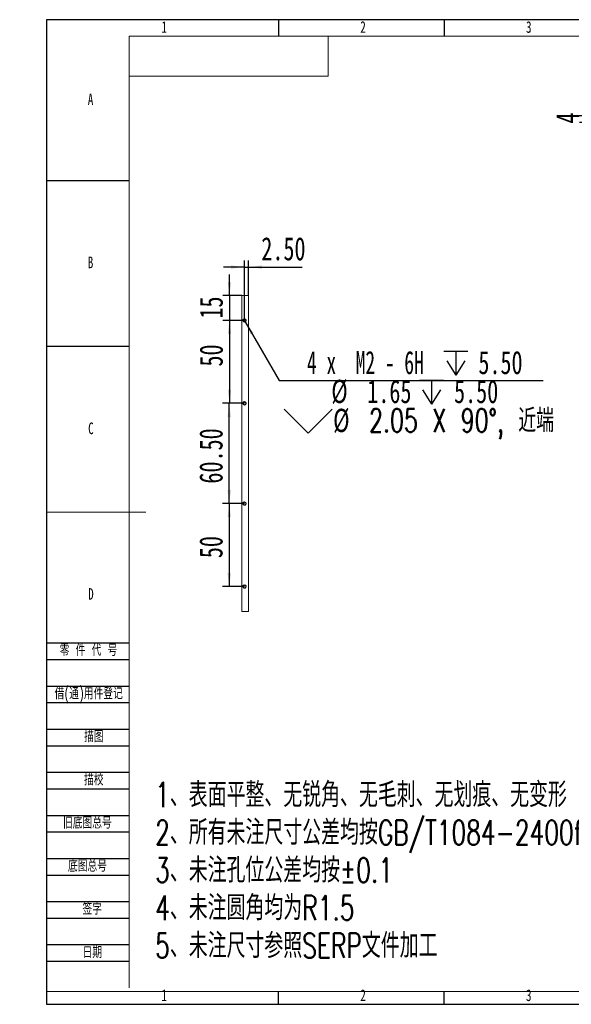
# Model space of a CAD drawing. Header units: millimetres. Extents: x -8 to 916, y -4 to 297.
# Tile 1 of 3: x -8 to 158, y 0 to 297. Entities that reach past the tile are written whole.
import ezdxf

# ---------------------------------------------------------------- set-up
doc = ezdxf.new("R2010")
doc.units = ezdxf.units.MM
for name, color, linetype in [('10', 7, 'Continuous'), ('5', 7, 'Continuous'), ('9', 7, 'Continuous')]:
    doc.layers.add(name, color=color, linetype=linetype)
doc.styles.add('SLDTEXTSTYLE0', font='TXT', dxfattribs={"width": 0.7, "bigfont": 'bigfont'})
doc.styles.add('SLDTEXTSTYLE1', font='TXT', dxfattribs={"width": 0.7})
doc.styles.add('SLDTEXTSTYLE2', font='TXT', dxfattribs={"width": 0.614286, "bigfont": 'bigfont'})
doc.styles.add('SLDTEXTSTYLE4', font='TXT', dxfattribs={"width": 0.616667})
doc.dimstyles.new('SLDDIMSTYLE0', dxfattribs={"dimtxt": 7, "dimasz": 4.08, "dimexe": 0, "dimexo": 0.0625, "dimgap": 1.75, "dimtad": 2, "dimlfac": 2, "dimrnd": 1e-09, "dimzin": 4, "dimdsep": 46, "dimtxsty": 'SLDTEXTSTYLE1', "dimsah": 1, "dimcen": 0.09, "dimadec": 0, "dimazin": 1, "dimtfac": 1, "dimtofl": 0, "dimtmove": 0, "dimatfit": 3, "dimfxl": 0, "dimfrac": 2, "dimtolj": 1, "dimtzin": 12, "dimarcsym": 0})
doc.dimstyles.new('SLDDIMSTYLE1', dxfattribs={"dimtxt": 7, "dimasz": 4.08, "dimexe": 0, "dimexo": 0.0625, "dimgap": 1.75, "dimtad": 2, "dimlfac": 2, "dimrnd": 1e-09, "dimzin": 4, "dimdsep": 46, "dimtxsty": 'SLDTEXTSTYLE1', "dimsah": 1, "dimcen": 0.09, "dimadec": 0, "dimazin": 1, "dimtfac": 1, "dimtmove": 0, "dimatfit": 0, "dimfxl": 0, "dimfrac": 2, "dimtolj": 1, "dimtzin": 12, "dimarcsym": 0})
doc.dimstyles.new('SLDDIMSTYLE2', dxfattribs={"dimtxt": 7, "dimasz": 4.08, "dimexe": 0, "dimexo": 0.0625, "dimgap": 1.75, "dimtad": 2, "dimlfac": 2, "dimrnd": 1e-09, "dimzin": 12, "dimdsep": 46, "dimtxsty": 'SLDTEXTSTYLE1', "dimsah": 1, "dimcen": 0.09, "dimadec": 0, "dimazin": 3, "dimtfac": 1, "dimtofl": 0, "dimtmove": 0, "dimatfit": 3, "dimfxl": 0, "dimfrac": 2, "dimtolj": 1, "dimtzin": 12, "dimarcsym": 0})
doc.dimstyles.new('SLDDIMSTYLE3', dxfattribs={"dimtxt": 7, "dimasz": 4.08, "dimexe": 0, "dimexo": 0.0625, "dimgap": 1.75, "dimtad": 2, "dimlfac": 2, "dimrnd": 1e-09, "dimzin": 12, "dimdsep": 46, "dimtxsty": 'SLDTEXTSTYLE1', "dimsah": 1, "dimcen": 0.09, "dimadec": 0, "dimazin": 3, "dimtfac": 1, "dimtmove": 0, "dimatfit": 0, "dimfxl": 0, "dimfrac": 2, "dimtolj": 1, "dimtzin": 12, "dimarcsym": 0})
doc.dimstyles.new('SLDDIMSTYLE4', dxfattribs={"dimtxt": 7, "dimasz": 4.08, "dimexe": 0, "dimexo": 0.0625, "dimgap": 1.75, "dimtad": 0, "dimtih": 1, "dimtoh": 1, "dimdec": 6, "dimlfac": 2, "dimrnd": 1e-09, "dimzin": 12, "dimdsep": 46, "dimtxsty": 'SLDTEXTSTYLE1', "dimblk1": 'NONE', "dimsah": 1, "dimcen": 0, "dimadec": 0, "dimazin": 3, "dimtfac": 1, "dimtmove": 0, "dimatfit": 3, "dimldrblk": 'NONE', "dimfxl": 0, "dimfrac": 2, "dimtolj": 1, "dimtzin": 12, "dimarcsym": 0})

# ---------------------------------------------------------------- blocks, each defined once
blk = doc.blocks.new('SW_NOTE_0')
at = {"layer": '10', "color": 0, "attachment_point": 1, "style": 'SLDTEXTSTYLE0'}
for s, insert, char_height in [('1\\M+18141\\M+1955C\\M+196CA\\M+195BD\\M+190AE\\M+18141\\M+19DD9锐\\M+18A70\\M+18141\\M+19DD9\\M+196D1\\M+18E68\\M+18141\\M+19DD9划\\M+18DAD\\M+18141\\M+19DD9变\\M+18C60', (0, 9.55), 7.40833), ('2\\M+18141\\M+18F8A\\M+1974C\\M+196A2\\M+1928D\\M+18EDA\\M+190A1\\M+18CF6\\M+18DB7\\M+18BCF\\M+188C2GB/T1084-2400f级\\M+189C1\\M+18D48', (0, -1.83), 7.40833), ('3\\M+18141\\M+196A2\\M+1928D\\M+18D45\\M+188CA\\M+18CF6\\M+18DB7\\M+18BCF\\M+188C2\\M+1817D0.1', (0, -13.21), 7.4083), ('4\\M+18141\\M+196A2\\M+1928D圆\\M+18A70\\M+18BCF为R1.5', (0, -24.58), 7.4083), ('5\\M+18141\\M+196A2\\M+1928D\\M+18EDA\\M+190A1\\M+18E51\\M+18FC6SERP\\M+195B6\\M+18C8F\\M+189C1\\M+18D48', (0, -35.96), 7.4083)]:
    blk.add_mtext(s, dxfattribs=dict(at, insert=insert, char_height=char_height))
blk = doc.blocks.new('_D_11')
at = {"layer": '10'}
for p, q in [((162.82, 268.02), (162.82, 274.37)), ((180.36, 268.02), (160.82, 268.02)), ((162.82, 268.02), (162.82, 266.02)), ((180.36, 266.02), (160.82, 266.02)), ((162.82, 266.02), (162.82, 259.67))]:
    blk.add_line(p, q, dxfattribs=at)
for points in [[(162.82, 268.02), (163.32, 272.1), (162.31, 272.1)], [(162.82, 266.02), (162.31, 261.94), (163.32, 261.94)]]:
    blk.add_solid(points, dxfattribs=at)
at = {"layer": '10', "insert": (153.79, 265.67), "char_height": 7, "attachment_point": 1, "rotation": 90, "style": 'SLDTEXTSTYLE1'}
blk.add_mtext('4', dxfattribs=at)
blk = doc.blocks.new('_D_20')
at = {"layer": '10'}
for p, q in [((59.74, 206.28), (59.74, 224.38)), ((60.99, 213.78), (60.99, 224.38)), ((59.74, 222.38), (53.39, 222.38)), ((59.74, 222.38), (60.99, 222.38)), ((60.99, 222.38), (77.13, 222.38))]:
    blk.add_line(p, q, dxfattribs=at)
for points in [[(59.74, 222.38), (55.66, 222.89), (55.66, 221.87)], [(60.99, 222.38), (65.07, 221.87), (65.07, 222.89)]]:
    blk.add_solid(points, dxfattribs=at)
at = {"layer": '10', "insert": (64.85, 231.41), "char_height": 7, "attachment_point": 1, "style": 'SLDTEXTSTYLE1'}
blk.add_mtext('2.50', dxfattribs=at)
blk = doc.blocks.new('_D_21')
at = {"layer": '10'}
for p, q in [((59.74, 206.28), (53.24, 206.28)), ((55.24, 206.28), (55.24, 181.28)), ((59.74, 181.28), (53.24, 181.28))]:
    blk.add_line(p, q, dxfattribs=at)
for points in [[(55.24, 206.28), (54.73, 202.2), (55.75, 202.2)], [(55.24, 181.28), (55.75, 185.36), (54.73, 185.36)]]:
    blk.add_solid(points, dxfattribs=at)
at = {"layer": '10', "insert": (46.22, 192.38), "char_height": 7, "attachment_point": 1, "rotation": 90, "style": 'SLDTEXTSTYLE1'}
blk.add_mtext('50', dxfattribs=at)
blk = doc.blocks.new('_D_22')
at = {"layer": '10'}
for p, q in [((59.74, 181.28), (53.17, 181.28)), ((55.17, 151.03), (55.17, 181.28)), ((59.74, 151.03), (53.17, 151.03))]:
    blk.add_line(p, q, dxfattribs=at)
for points in [[(55.17, 181.28), (54.66, 177.2), (55.68, 177.2)], [(55.17, 151.03), (55.68, 155.11), (54.66, 155.11)]]:
    blk.add_solid(points, dxfattribs=at)
at = {"layer": '10', "insert": (46.15, 157.07), "char_height": 7, "attachment_point": 1, "rotation": 90, "style": 'SLDTEXTSTYLE1'}
blk.add_mtext('60.50', dxfattribs=at)
blk = doc.blocks.new('_D_23')
at = {"layer": '10'}
for p, q in [((59.74, 151.03), (53.17, 151.03)), ((55.17, 151.03), (55.17, 126.03)), ((59.74, 126.03), (53.17, 126.03))]:
    blk.add_line(p, q, dxfattribs=at)
for points in [[(55.17, 151.03), (54.66, 146.95), (55.68, 146.95)], [(55.17, 126.03), (55.68, 130.11), (54.66, 130.11)]]:
    blk.add_solid(points, dxfattribs=at)
at = {"layer": '10', "insert": (46.15, 134.58), "char_height": 7, "attachment_point": 1, "rotation": 90, "style": 'SLDTEXTSTYLE1'}
blk.add_mtext('50', dxfattribs=at)
blk = doc.blocks.new('_D_24')
at = {"layer": '10'}
for p, q in [((55.24, 213.78), (55.24, 220.13)), ((58.99, 213.78), (53.24, 213.78)), ((55.24, 213.78), (55.24, 206.28)), ((59.74, 206.28), (53.24, 206.28)), ((55.24, 206.28), (55.24, 199.93))]:
    blk.add_line(p, q, dxfattribs=at)
for points in [[(55.24, 213.78), (55.75, 217.86), (54.73, 217.86)], [(55.24, 206.28), (54.73, 202.2), (55.75, 202.2)]]:
    blk.add_solid(points, dxfattribs=at)
at = {"layer": '10', "insert": (46.22, 206.84), "char_height": 7, "attachment_point": 1, "rotation": 90, "style": 'SLDTEXTSTYLE1'}
blk.add_mtext('15', dxfattribs=at)
blk = doc.blocks.new('SW_SYMBOL_HOLE_DEPTH')
at = {"layer": '10', "color": 0}
for p, q in [((0, 875), (800, 875)), ((400, 875), (400, 75)), ((100, 555), (400, 75)), ((700, 555), (400, 75))]:
    blk.add_line(p, q, dxfattribs=at)
blk = doc.blocks.new('SW_SYMBOL_HOLE_SINK')
at = {"layer": '10', "color": 0}
for p, q in [((0, 875), (800, 75)), ((800, 75), (1600, 875))]:
    blk.add_line(p, q, dxfattribs=at)
blk = doc.blocks.new('_D_25')
at = {"layer": '10'}
for p, q in [((59.48, 206.72), (59.99, 205.83)), ((59.99, 205.83), (70.2, 188.15)), ((70.2, 188.15), (149.9, 188.15))]:
    blk.add_line(p, q, dxfattribs=at)
blk.add_solid([(59.99, 205.83), (61.59, 202.04), (62.47, 202.55)], dxfattribs=at)
at = {"layer": '10', "xscale": 0.009023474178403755, "yscale": 0.009023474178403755, "zscale": 0.009023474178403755}
for name, p in [('SW_SYMBOL_HOLE_DEPTH', (119.92, 189.11)), ('SW_SYMBOL_HOLE_DEPTH', (112.58, 180.37)), ('SW_SYMBOL_HOLE_SINK', (71.79, 171.63))]:
    blk.add_blockref(name, p, dxfattribs=at)
at = {"layer": '10', "char_height": 7, "attachment_point": 1}
for s, insert, style in [('4 x  M2 - 6H', (78.63, 197.09), 'SLDTEXTSTYLE4'), ('5.50', (130.34, 197.09), 'SLDTEXTSTYLE1'), ('%%c', (85.96, 188.38), 'SLDTEXTSTYLE1'), ('1.65', (96.82, 188.35), 'SLDTEXTSTYLE1'), ('5.50', (123.01, 188.35), 'SLDTEXTSTYLE1'), ('%%c', (86.51, 179.64), 'SLDTEXTSTYLE1'), ('2.05 X 90\\M+1818B, \\M+18BDF\\M+1925B', (97.37, 179.61), 'SLDTEXTSTYLE0')]:
    blk.add_mtext(s, dxfattribs=dict(at, insert=insert, style=style))
blk = doc.blocks.new('_NONE')

msp = doc.modelspace()

# ---------------------------------------------------------------- linework, layer by layer
at = {"color": 7, "linetype": 'Continuous', "lineweight": 15}
for p, q in [((58.98729287, 118.52622259), (58.98729287, 213.77622259)), ((60.98729287, 213.77622259), (58.98729287, 213.77622259)), ((60.98729287, 118.52622259), (60.98729287, 213.77622259)), ((60.98729287, 118.52622259), (58.98729287, 118.52622259))]:
    msp.add_line(p, q, dxfattribs=at)
for centre, radius in [((59.73729287, 206.27622259), 0.5125), ((59.73729287, 206.27622259), 0.4125), ((59.73729287, 181.27622259), 0.5125), ((59.73729287, 181.27622259), 0.4125), ((59.73729287, 151.02622259), 0.5125), ((59.73729287, 151.02622259), 0.4125), ((59.73729287, 126.02622259), 0.5125), ((59.73729287, 126.02622259), 0.4125)]:
    msp.add_circle(centre, radius, dxfattribs=at)
at = {"color": 7, "linetype": 'Continuous', "lineweight": 0}
for centre in [(59.73729287, 206.27622259), (59.73729287, 181.27622259), (59.73729287, 151.02622259), (59.73729287, 126.02622259)]:
    msp.add_arc(centre, 0.5, 255, 195, dxfattribs=at)
at = {"layer": '10', "color": 7}
for p, q in [((0, 109), (25, 109)), ((0, 104), (25, 104)), ((0, 96), (25, 96)), ((0, 91), (25, 91)), ((0, 83), (25, 83)), ((0, 78), (25, 78)), ((0, 70), (25, 70)), ((0, 65), (25, 65)), ((0, 57), (25, 57)), ((0, 52), (25, 52)), ((0, 44), (25, 44)), ((0, 39), (25, 39)), ((0, 31), (25, 31)), ((0, 26), (25, 26)), ((0, 18), (25, 18)), ((0, 13), (25, 13))]:
    msp.add_line(p, q, dxfattribs=at)
at = {"layer": '5'}
for p, q in [((70, 297), (70, 292)), ((120, 297), (120, 292)), ((0, 248.5), (25, 248.5)), ((0, 198.5), (25, 198.5)), ((70, 0), (70, 3.8961968)), ((120, 0), (120, 3.8961968))]:
    msp.add_line(p, q, dxfattribs=at)
at = {"layer": '5', "color": 7, "lineweight": 15}
for p, q in [((415, 292), (25, 292)), ((25, 292), (25, 5)), ((85, 280), (85, 292)), ((25, 280), (85, 280)), ((0, 3.8961968), (415, 3.8961968))]:
    msp.add_line(p, q, dxfattribs=at)
at = {"layer": '5', "lineweight": 15}
msp.add_line((0, 148.5), (30, 148.5), dxfattribs=at)
at = {"layer": '9', "color": 7}
for p, q in [((420, 297), (0, 297)), ((0, 297), (0, 0)), ((0, 0), (420, 0))]:
    msp.add_line(p, q, dxfattribs=at)

# ---------------------------------------------------------------- block references
at = {"layer": '10'}
msp.add_blockref('SW_NOTE_0', (32.80506805, 57.3718725), dxfattribs=at)

# ---------------------------------------------------------------- texts
at = {"layer": '10', "char_height": 3.5, "attachment_point": 2, "style": 'SLDTEXTSTYLE1'}
for s, insert in [('1', (35.54444444, 296.54267083)), ('2', (95.54444444, 296.54267083)), ('3', (145.54444444, 296.54267083)), ('A', (13.32031252, 274.73642786)), ('B', (13.32031252, 225.54267083)), ('C', (13.42725694, 175.48642786)), ('D', (13.42968752, 125.54267083)), ('1', (35.54444444, 4.48642786)), ('2', (95.54444444, 4.48642786)), ('3', (145.54444444, 4.48642786))]:
    msp.add_mtext(s, dxfattribs=dict(at, insert=insert))
at = {"layer": '10', "color": 7, "char_height": 3.5}
for s, insert, attachment_point, style in [('\\M+197EB \\M+18C8F \\M+191E3 \\M+18D86', (4.02312428, 108.59475302), 1, 'SLDTEXTSTYLE2'), ('\\M+18ED8(\\M+192CA)\\M+19770\\M+18C8F\\M+1936F记', (2.47374903, 95.49917644), 1, 'SLDTEXTSTYLE0'), ('\\M+19560图', (14.33020837, 82.55253171), 2, 'SLDTEXTSTYLE0'), ('\\M+19560\\M+18D5A', (14.29769963, 69.51705744), 2, 'SLDTEXTSTYLE0'), ('\\M+18B8C\\M+192EA图总\\M+18D86', (4.9999997, 56.48751639), 1, 'SLDTEXTSTYLE0'), ('\\M+192EA图总\\M+18D86', (6.49999995, 43.48633811), 1, 'SLDTEXTSTYLE0'), ('签\\M+18E9A', (13.80386712, 30.53690136), 2, 'SLDTEXTSTYLE0'), ('\\M+193FA\\M+18AFA', (13.88103744, 17.4367573), 2, 'SLDTEXTSTYLE0')]:
    msp.add_mtext(s, dxfattribs=dict(at, insert=insert, attachment_point=attachment_point, style=style))

# ---------------------------------------------------------------- dimensions: what is measured, and where the dimension line sits
at = {"layer": '10'}
for base, p1, p2, dimstyle, picture, middle in [((162.81636043, 266.01788665), (180.36040234, 268.01788665), (180.36040234, 266.01788665), 'SLDDIMSTYLE3', '_D_11', (162.81636043, 267.20699537)), ((55.24284896, 206.27622259), (58.98729287, 213.77622259), (59.73729287, 206.27622259), 'SLDDIMSTYLE3', '_D_24', (55.24284896, 209.90870779)), ((55.24284896, 181.27622259), (59.73729287, 206.27622259), (59.73729287, 181.27622259), 'SLDDIMSTYLE2', '_D_21', (55.24284896, 195.45259769)), ((55.16897917, 181.27622259), (59.73729287, 151.02622259), (59.73729287, 181.27622259), 'SLDDIMSTYLE0', '_D_22', (55.16897917, 164.73890978)), ((55.16897917, 126.02622259), (59.73729287, 151.02622259), (59.73729287, 126.02622259), 'SLDDIMSTYLE2', '_D_23', (55.16897917, 137.65523825))]:
    dim = msp.add_linear_dim(base=base, p1=p1, p2=p2, angle=90, dimstyle=dimstyle, dxfattribs=at)
    dim.commit()
    dim.dimension.update_dxf_attribs({"geometry": picture, "text_midpoint": middle, "dimtype": 160})
dim = msp.add_linear_dim(base=(60.98729287, 222.38204656), p1=(59.73729287, 206.27622259), p2=(60.98729287, 213.77622259), dimstyle='SLDDIMSTYLE1', dxfattribs=at)
dim.commit()
dim.dimension.update_dxf_attribs({"geometry": '_D_20', "text_midpoint": (70.98729287, 222.38204656), "dimtype": 160})
dim = msp.add_diameter_dim_2p(p1=(59.48111944, 206.72010481), p2=(59.9934663, 205.83234037), text='4 x  M2 - 6H {\\fGDT;x} 5.50\\P%%c 1.65 {\\fGDT;x} 5.50\\P{\\fGDT;w}%%c 2.05 X 90°, 近端', dimstyle='SLDDIMSTYLE4', override={"dimpost": '<>'}, dxfattribs=at)
dim.commit()
dim.dimension.update_dxf_attribs({"geometry": '_D_25', "text_midpoint": (110.84198774, 183.69733598), "dimtype": 163})

doc.saveas('drawing.dxf')
